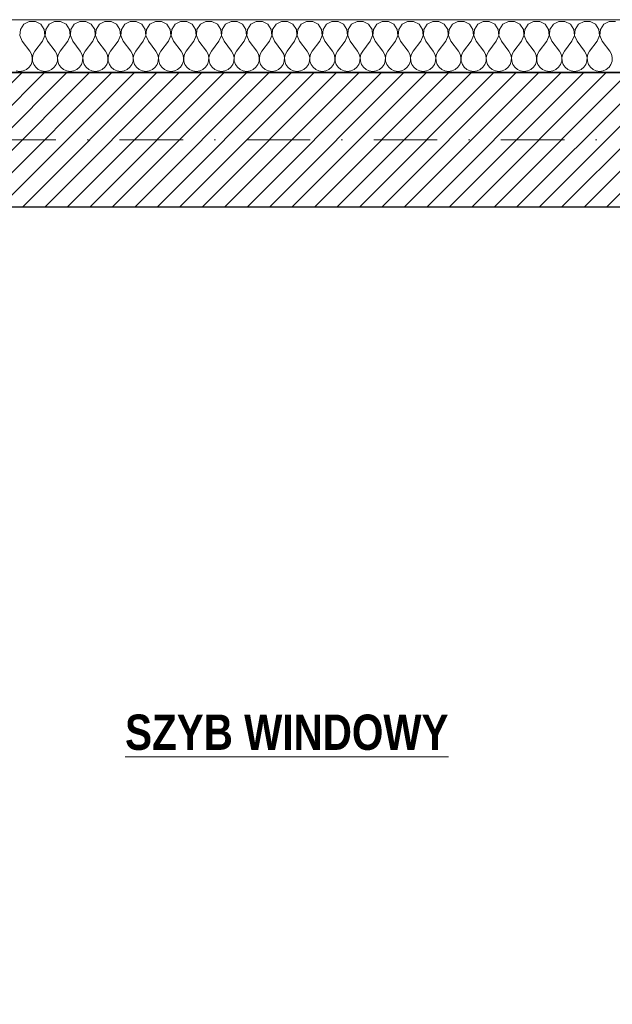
# Model space of a CAD drawing. Header units: millimetres. Extents: x 172139 to 266886, y 95607 to 138225.
# Tile 48 of 71: x 205714 to 207393, y 118887 to 121676. Entities that reach past the tile are written whole.
import ezdxf

# ---------------------------------------------------------------- set-up
doc = ezdxf.new("R2010")
doc.units = ezdxf.units.MM
doc.header["$MEASUREMENT"] = 0
doc.linetypes.add('Kropki i Kreski', pattern=[360, 180, -90, 0, -90])
doc.linetypes.add('Wipeout_Contour', pattern=[1000, 0, -1000])
for name, color, linetype, lineweight in [('Konstrukcja - Ogólne_Nr_pióra__1', 7, 'Continuous', 13), ('KR_INW_Nr_pióra__101', 252, 'Continuous', 5), ('KR_INW_Nr_pióra__27', 7, 'Continuous', 25), ('KR_INW_Nr_pióra__47', 7, 'Continuous', 15), ('NAPIS_SODON_Nr_pióra__1', 7, 'Continuous', 13), ('NAPIS_SODON_Nr_pióra__121', 255, 'Continuous', 0)]:
    doc.layers.add(name, color=color, linetype=linetype, lineweight=lineweight)
for name, color, linetype in [('Konstrukcja - Siatki mod', 7, 'Continuous'), ('KR_INW', 7, 'Continuous'), ('NAPIS_SODON', 7, 'Continuous'), ('PRZEBUDOWA_POSTAWIENIA_OPISY', 7, 'Continuous')]:
    doc.layers.add(name, color=color, linetype=linetype)
for name, color, linetype, lineweight, true_color in [('Konstrukcja - Siatki mod_Nr_pióra__48', 7, 'Continuous', 15, 0xa80f02), ('KR_INW_Nr_pióra__102', 7, 'Continuous', 5, 0xcccccc), ('PRZEBUDOWA_POSTAWIENIA_OPISY_Nr_pióra__4', 7, 'Continuous', 13, 0x029e21)]:
    doc.layers.add(name, color=color, linetype=linetype, lineweight=lineweight, true_color=true_color)
doc.styles.add('GENERATED_STYLE_1', font='ARIALN.TTF')
doc.styles.add('GENERATED_STYLE_2', font='ARIALN.TTF')
doc.dimstyles.new('GENERATED_STYLE__1', dxfattribs={"dimtxt": 100, "dimasz": 71.25, "dimexe": 0.18, "dimexo": 0, "dimgap": 0.09, "dimtad": 1, "dimdec": 0, "dimlfac": 0.1, "dimzin": 0, "dimdsep": 46, "dimtxsty": 'GENERATED_STYLE_1', "dimblk": 'ARROWHEAD_6', "dimblk1": 'ARROWHEAD_6', "dimblk2": 'ARROWHEAD_6', "dimcen": 0.09, "dimclrd": 256, "dimclre": 256, "dimclrt": 256, "dimadec": 1, "dimazin": 0, "dimtfac": 1, "dimtdec": 4, "dimtmove": 0, "dimatfit": 3, "dimfxl": 0, "dimtolj": 1, "dimtzin": 0, "dimarcsym": 0})

# ---------------------------------------------------------------- blocks, each defined once
blk = doc.blocks.new('Strop_1', base_point=(179225, 121523.3))
at = {"layer": 'NAPIS_SODON_Nr_pióra__1', "linetype": 'Continuous', "flags": 128}
blk.add_lwpolyline([(179225, 121523.3), (179225.9, 107003.8), (250898.3, 107008.3), (250897.4, 121527.8)], close=True, dxfattribs=at)
blk = doc.blocks.new('Strop_2', base_point=(188316, 115154.1))
at = {"layer": 'NAPIS_SODON_Nr_pióra__121', "linetype": 'Continuous', "flags": 128}
blk.add_lwpolyline([(188316, 115154.1), (204667.3, 115154.1), (205241.5, 115154.1), (205242.2, 115154.1), (205242.2, 115394.1), (205241.5, 115154.1), (205174.5, 117823.2), (205315.4, 117824.8), (205315.4, 121145.6), (224463.2, 121145.6)], dxfattribs=at)
blk = doc.blocks.new('*X105')
at = {"layer": 'KR_INW_Nr_pióra__102', "linetype": 'Continuous'}
for p, q in [((205726, 121662.7), (205716.3, 121648.2)), ((205741.3, 121670.9), (205726, 121662.7)), ((205758.7, 121670.9), (205741.3, 121670.9)), ((205774, 121662.7), (205758.7, 121670.9)), ((205783.7, 121648.2), (205774, 121662.7)), ((205797.4, 121662.7), (205787.8, 121648.2)), ((205812.7, 121670.9), (205797.4, 121662.7)), ((205830.1, 121670.9), (205812.7, 121670.9)), ((205845.5, 121662.7), (205830.1, 121670.9)), ((205855.1, 121648.2), (205845.5, 121662.7)), ((205868.8, 121662.7), (205859.2, 121648.2)), ((205884.2, 121670.9), (205868.8, 121662.7)), ((205901.6, 121670.9), (205884.2, 121670.9)), ((205916.9, 121662.7), (205901.6, 121670.9)), ((205926.5, 121648.2), (205916.9, 121662.7)), ((205940.3, 121662.7), (205930.6, 121648.2)), ((205955.6, 121670.9), (205940.3, 121662.7)), ((205973, 121670.9), (205955.6, 121670.9)), ((205988.3, 121662.7), (205973, 121670.9)), ((205997.9, 121648.2), (205988.3, 121662.7)), ((206011.7, 121662.7), (206002.1, 121648.2)), ((206027, 121670.9), (206011.7, 121662.7)), ((206044.4, 121670.9), (206027, 121670.9)), ((206059.7, 121662.7), (206044.4, 121670.9)), ((206069.4, 121648.2), (206059.7, 121662.7)), ((206083.1, 121662.7), (206073.5, 121648.2)), ((206098.4, 121670.9), (206083.1, 121662.7)), ((206115.8, 121670.9), (206098.4, 121670.9)), ((206131.2, 121662.7), (206115.8, 121670.9)), ((206140.8, 121648.2), (206131.2, 121662.7)), ((206154.5, 121662.7), (206144.9, 121648.2)), ((206169.9, 121670.9), (206154.5, 121662.7)), ((206187.3, 121670.9), (206169.9, 121670.9)), ((206202.6, 121662.7), (206187.3, 121670.9)), ((206212.2, 121648.2), (206202.6, 121662.7)), ((206226, 121662.7), (206216.3, 121648.2)), ((206241.3, 121670.9), (206226, 121662.7)), ((206258.7, 121670.9), (206241.3, 121670.9)), ((206274, 121662.7), (206258.7, 121670.9)), ((206283.7, 121648.2), (206274, 121662.7)), ((206297.4, 121662.7), (206287.8, 121648.2)), ((206312.7, 121670.9), (206297.4, 121662.7)), ((206330.1, 121670.9), (206312.7, 121670.9)), ((206345.5, 121662.7), (206330.1, 121670.9)), ((206355.1, 121648.2), (206345.5, 121662.7)), ((206368.8, 121662.7), (206359.2, 121648.2)), ((206384.2, 121670.9), (206368.8, 121662.7)), ((206401.6, 121670.9), (206384.2, 121670.9)), ((206416.9, 121662.7), (206401.6, 121670.9)), ((206426.5, 121648.2), (206416.9, 121662.7)), ((206440.3, 121662.7), (206430.6, 121648.2)), ((206455.6, 121670.9), (206440.3, 121662.7)), ((206473, 121670.9), (206455.6, 121670.9)), ((206488.3, 121662.7), (206473, 121670.9)), ((206497.9, 121648.2), (206488.3, 121662.7)), ((206511.7, 121662.7), (206502.1, 121648.2)), ((206527, 121670.9), (206511.7, 121662.7)), ((206544.4, 121670.9), (206527, 121670.9)), ((206559.7, 121662.7), (206544.4, 121670.9)), ((206569.4, 121648.2), (206559.7, 121662.7)), ((206583.1, 121662.7), (206573.5, 121648.2)), ((206598.4, 121670.9), (206583.1, 121662.7)), ((206615.8, 121670.9), (206598.4, 121670.9)), ((206631.2, 121662.7), (206615.8, 121670.9)), ((206640.8, 121648.2), (206631.2, 121662.7)), ((206654.5, 121662.7), (206644.9, 121648.2)), ((206669.9, 121670.9), (206654.5, 121662.7)), ((206687.3, 121670.9), (206669.9, 121670.9)), ((206702.6, 121662.7), (206687.3, 121670.9)), ((206712.2, 121648.2), (206702.6, 121662.7)), ((206726, 121662.7), (206716.3, 121648.2)), ((206741.3, 121670.9), (206726, 121662.7)), ((206758.7, 121670.9), (206741.3, 121670.9)), ((206774, 121662.7), (206758.7, 121670.9)), ((206783.7, 121648.2), (206774, 121662.7)), ((206797.4, 121662.7), (206787.8, 121648.2)), ((206812.7, 121670.9), (206797.4, 121662.7)), ((206830.1, 121670.9), (206812.7, 121670.9)), ((206845.5, 121662.7), (206830.1, 121670.9)), ((206855.1, 121648.2), (206845.5, 121662.7)), ((206868.8, 121662.7), (206859.2, 121648.2)), ((206884.2, 121670.9), (206868.8, 121662.7)), ((206901.6, 121670.9), (206884.2, 121670.9)), ((206916.9, 121662.7), (206901.6, 121670.9)), ((206926.5, 121648.2), (206916.9, 121662.7)), ((206940.3, 121662.7), (206930.6, 121648.2)), ((206955.6, 121670.9), (206940.3, 121662.7)), ((206973, 121670.9), (206955.6, 121670.9)), ((206988.3, 121662.7), (206973, 121670.9)), ((206997.9, 121648.2), (206988.3, 121662.7)), ((207011.7, 121662.7), (207002.1, 121648.2)), ((207027, 121670.9), (207011.7, 121662.7)), ((207044.4, 121670.9), (207027, 121670.9)), ((207059.7, 121662.7), (207044.4, 121670.9)), ((207069.4, 121648.2), (207059.7, 121662.7)), ((207083.1, 121662.7), (207073.5, 121648.2)), ((207098.4, 121670.9), (207083.1, 121662.7)), ((207115.8, 121670.9), (207098.4, 121670.9)), ((207131.2, 121662.7), (207115.8, 121670.9)), ((207140.8, 121648.2), (207131.2, 121662.7)), ((207154.5, 121662.7), (207144.9, 121648.2)), ((207169.9, 121670.9), (207154.5, 121662.7)), ((207187.3, 121670.9), (207169.9, 121670.9)), ((207202.6, 121662.7), (207187.3, 121670.9)), ((207212.2, 121648.2), (207202.6, 121662.7)), ((207226, 121662.7), (207216.3, 121648.2)), ((207241.3, 121670.9), (207226, 121662.7)), ((207258.7, 121670.9), (207241.3, 121670.9)), ((207274, 121662.7), (207258.7, 121670.9)), ((207283.7, 121648.2), (207274, 121662.7)), ((207297.4, 121662.7), (207287.8, 121648.2)), ((207312.7, 121670.9), (207297.4, 121662.7)), ((207330.1, 121670.9), (207312.7, 121670.9)), ((207345.5, 121662.7), (207330.1, 121670.9)), ((207355.1, 121648.2), (207345.5, 121662.7)), ((207368.8, 121662.7), (207359.2, 121648.2)), ((207384.2, 121670.9), (207368.8, 121662.7)), ((207401.6, 121670.9), (207384.2, 121670.9)), ((205716.3, 121648.2), (205714.7, 121630.9)), ((205785.3, 121630.9), (205783.7, 121648.2)), ((205787.8, 121648.2), (205786.1, 121630.9)), ((205856.7, 121630.9), (205855.1, 121648.2)), ((205859.2, 121648.2), (205857.6, 121630.9)), ((205928.2, 121630.9), (205926.5, 121648.2)), ((205930.6, 121648.2), (205929, 121630.9)), ((205999.6, 121630.9), (205997.9, 121648.2)), ((206002.1, 121648.2), (206000.4, 121630.9)), ((206071, 121630.9), (206069.4, 121648.2)), ((206073.5, 121648.2), (206071.8, 121630.9)), ((206142.4, 121630.9), (206140.8, 121648.2)), ((206144.9, 121648.2), (206143.3, 121630.9)), ((206213.9, 121630.9), (206212.2, 121648.2)), ((206216.3, 121648.2), (206214.7, 121630.9)), ((206285.3, 121630.9), (206283.7, 121648.2)), ((206287.8, 121648.2), (206286.1, 121630.9)), ((206356.7, 121630.9), (206355.1, 121648.2)), ((206359.2, 121648.2), (206357.6, 121630.9)), ((206428.2, 121630.9), (206426.5, 121648.2)), ((206430.6, 121648.2), (206429, 121630.9)), ((206499.6, 121630.9), (206497.9, 121648.2)), ((206502.1, 121648.2), (206500.4, 121630.9)), ((206571, 121630.9), (206569.4, 121648.2)), ((206573.5, 121648.2), (206571.8, 121630.9)), ((206642.4, 121630.9), (206640.8, 121648.2)), ((206644.9, 121648.2), (206643.3, 121630.9)), ((206713.9, 121630.9), (206712.2, 121648.2)), ((206716.3, 121648.2), (206714.7, 121630.9)), ((206785.3, 121630.9), (206783.7, 121648.2)), ((206787.8, 121648.2), (206786.1, 121630.9)), ((206856.7, 121630.9), (206855.1, 121648.2)), ((206859.2, 121648.2), (206857.6, 121630.9)), ((206928.2, 121630.9), (206926.5, 121648.2)), ((206930.6, 121648.2), (206929, 121630.9)), ((206999.6, 121630.9), (206997.9, 121648.2)), ((207002.1, 121648.2), (207000.4, 121630.9)), ((207071, 121630.9), (207069.4, 121648.2)), ((207073.5, 121648.2), (207071.8, 121630.9)), ((207142.4, 121630.9), (207140.8, 121648.2)), ((207144.9, 121648.2), (207143.3, 121630.9)), ((207213.9, 121630.9), (207212.2, 121648.2)), ((207216.3, 121648.2), (207214.7, 121630.9)), ((207285.3, 121630.9), (207283.7, 121648.2)), ((207287.8, 121648.2), (207286.1, 121630.9)), ((207356.7, 121630.9), (207355.1, 121648.2)), ((207359.2, 121648.2), (207357.6, 121630.9)), ((205714.7, 121630.9), (205721.4, 121614.9)), ((205721.4, 121614.9), (205742.9, 121586.3)), ((205778.6, 121614.9), (205757.1, 121586.3)), ((205778.6, 121614.9), (205785.3, 121630.9)), ((205786.1, 121630.9), (205792.9, 121614.9)), ((205792.9, 121614.9), (205814.3, 121586.3)), ((205850, 121614.9), (205828.6, 121586.3)), ((205850, 121614.9), (205856.7, 121630.9)), ((205857.6, 121630.9), (205864.3, 121614.9)), ((205864.3, 121614.9), (205885.7, 121586.3)), ((205921.4, 121614.9), (205900, 121586.3)), ((205921.4, 121614.9), (205928.2, 121630.9)), ((205929, 121630.9), (205935.7, 121614.9)), ((205935.7, 121614.9), (205957.1, 121586.3)), ((205992.9, 121614.9), (205971.4, 121586.3)), ((205992.9, 121614.9), (205999.6, 121630.9)), ((206000.4, 121630.9), (206007.1, 121614.9)), ((206007.1, 121614.9), (206028.6, 121586.3)), ((206064.3, 121614.9), (206042.9, 121586.3)), ((206064.3, 121614.9), (206071, 121630.9)), ((206071.8, 121630.9), (206078.6, 121614.9)), ((206078.6, 121614.9), (206100, 121586.3)), ((206135.7, 121614.9), (206114.3, 121586.3)), ((206135.7, 121614.9), (206142.4, 121630.9)), ((206143.3, 121630.9), (206150, 121614.9)), ((206150, 121614.9), (206171.4, 121586.3)), ((206207.1, 121614.9), (206185.7, 121586.3)), ((206207.1, 121614.9), (206213.9, 121630.9)), ((206214.7, 121630.9), (206221.4, 121614.9)), ((206221.4, 121614.9), (206242.9, 121586.3)), ((206278.6, 121614.9), (206257.1, 121586.3)), ((206278.6, 121614.9), (206285.3, 121630.9)), ((206286.1, 121630.9), (206292.9, 121614.9)), ((206292.9, 121614.9), (206314.3, 121586.3)), ((206350, 121614.9), (206328.6, 121586.3)), ((206350, 121614.9), (206356.7, 121630.9)), ((206357.6, 121630.9), (206364.3, 121614.9)), ((206364.3, 121614.9), (206385.7, 121586.3)), ((206421.4, 121614.9), (206400, 121586.3)), ((206421.4, 121614.9), (206428.2, 121630.9)), ((206429, 121630.9), (206435.7, 121614.9)), ((206435.7, 121614.9), (206457.1, 121586.3)), ((206492.9, 121614.9), (206471.4, 121586.3)), ((206492.9, 121614.9), (206499.6, 121630.9)), ((206500.4, 121630.9), (206507.1, 121614.9)), ((206507.1, 121614.9), (206528.6, 121586.3)), ((206564.3, 121614.9), (206542.9, 121586.3)), ((206564.3, 121614.9), (206571, 121630.9)), ((206571.8, 121630.9), (206578.6, 121614.9)), ((206578.6, 121614.9), (206600, 121586.3)), ((206635.7, 121614.9), (206614.3, 121586.3)), ((206635.7, 121614.9), (206642.4, 121630.9)), ((206643.3, 121630.9), (206650, 121614.9)), ((206650, 121614.9), (206671.4, 121586.3)), ((206707.1, 121614.9), (206685.7, 121586.3)), ((206707.1, 121614.9), (206713.9, 121630.9)), ((206714.7, 121630.9), (206721.4, 121614.9)), ((206721.4, 121614.9), (206742.9, 121586.3)), ((206778.6, 121614.9), (206757.1, 121586.3)), ((206778.6, 121614.9), (206785.3, 121630.9)), ((206786.1, 121630.9), (206792.9, 121614.9)), ((206792.9, 121614.9), (206814.3, 121586.3)), ((206850, 121614.9), (206828.6, 121586.3)), ((206850, 121614.9), (206856.7, 121630.9)), ((206857.6, 121630.9), (206864.3, 121614.9)), ((206864.3, 121614.9), (206885.7, 121586.3)), ((206921.4, 121614.9), (206900, 121586.3)), ((206921.4, 121614.9), (206928.2, 121630.9)), ((206929, 121630.9), (206935.7, 121614.9)), ((206935.7, 121614.9), (206957.1, 121586.3)), ((206992.9, 121614.9), (206971.4, 121586.3)), ((206992.9, 121614.9), (206999.6, 121630.9)), ((207000.4, 121630.9), (207007.1, 121614.9)), ((207007.1, 121614.9), (207028.6, 121586.3)), ((207064.3, 121614.9), (207042.9, 121586.3)), ((207064.3, 121614.9), (207071, 121630.9)), ((207071.8, 121630.9), (207078.6, 121614.9)), ((207078.6, 121614.9), (207100, 121586.3)), ((207135.7, 121614.9), (207114.3, 121586.3)), ((207135.7, 121614.9), (207142.4, 121630.9)), ((207143.3, 121630.9), (207150, 121614.9)), ((207150, 121614.9), (207171.4, 121586.3)), ((207207.1, 121614.9), (207185.7, 121586.3)), ((207207.1, 121614.9), (207213.9, 121630.9)), ((207214.7, 121630.9), (207221.4, 121614.9)), ((207221.4, 121614.9), (207242.9, 121586.3)), ((207278.6, 121614.9), (207257.1, 121586.3)), ((207278.6, 121614.9), (207285.3, 121630.9)), ((207286.1, 121630.9), (207292.9, 121614.9)), ((207292.9, 121614.9), (207314.3, 121586.3)), ((207350, 121614.9), (207328.6, 121586.3)), ((207350, 121614.9), (207356.7, 121630.9)), ((207357.6, 121630.9), (207364.3, 121614.9)), ((207364.3, 121614.9), (207385.7, 121586.3)), ((205747.6, 121577.7), (205742.9, 121586.3)), ((205749.9, 121568.1), (205747.6, 121577.7)), ((205752.4, 121577.7), (205750.1, 121568.1)), ((205757.1, 121586.3), (205752.4, 121577.7)), ((205819.1, 121577.7), (205814.3, 121586.3)), ((205821.3, 121568.1), (205819.1, 121577.7)), ((205823.8, 121577.7), (205821.6, 121568.1)), ((205828.6, 121586.3), (205823.8, 121577.7)), ((205890.5, 121577.7), (205885.7, 121586.3)), ((205892.7, 121568.1), (205890.5, 121577.7)), ((205895.2, 121577.7), (205893, 121568.1)), ((205900, 121586.3), (205895.2, 121577.7)), ((205961.9, 121577.7), (205957.1, 121586.3)), ((205964.1, 121568.1), (205961.9, 121577.7)), ((205966.7, 121577.7), (205964.4, 121568.1)), ((205971.4, 121586.3), (205966.7, 121577.7)), ((206033.3, 121577.7), (206028.6, 121586.3)), ((206035.6, 121568.1), (206033.3, 121577.7)), ((206038.1, 121577.7), (206035.9, 121568.1)), ((206042.9, 121586.3), (206038.1, 121577.7)), ((206104.8, 121577.7), (206100, 121586.3)), ((206107, 121568.1), (206104.8, 121577.7)), ((206109.5, 121577.7), (206107.3, 121568.1)), ((206114.3, 121586.3), (206109.5, 121577.7)), ((206176.2, 121577.7), (206171.4, 121586.3)), ((206178.4, 121568.1), (206176.2, 121577.7)), ((206180.9, 121577.7), (206178.7, 121568.1)), ((206185.7, 121586.3), (206180.9, 121577.7)), ((206247.6, 121577.7), (206242.9, 121586.3)), ((206249.9, 121568.1), (206247.6, 121577.7)), ((206252.4, 121577.7), (206250.1, 121568.1)), ((206257.1, 121586.3), (206252.4, 121577.7)), ((206319.1, 121577.7), (206314.3, 121586.3)), ((206321.3, 121568.1), (206319.1, 121577.7)), ((206323.8, 121577.7), (206321.6, 121568.1)), ((206328.6, 121586.3), (206323.8, 121577.7)), ((206390.5, 121577.7), (206385.7, 121586.3)), ((206392.7, 121568.1), (206390.5, 121577.7)), ((206395.2, 121577.7), (206393, 121568.1)), ((206400, 121586.3), (206395.2, 121577.7)), ((206461.9, 121577.7), (206457.1, 121586.3)), ((206464.1, 121568.1), (206461.9, 121577.7)), ((206466.7, 121577.7), (206464.4, 121568.1)), ((206471.4, 121586.3), (206466.7, 121577.7)), ((206533.3, 121577.7), (206528.6, 121586.3)), ((206535.6, 121568.1), (206533.3, 121577.7)), ((206538.1, 121577.7), (206535.9, 121568.1)), ((206542.9, 121586.3), (206538.1, 121577.7)), ((206604.8, 121577.7), (206600, 121586.3)), ((206607, 121568.1), (206604.8, 121577.7)), ((206609.5, 121577.7), (206607.3, 121568.1)), ((206614.3, 121586.3), (206609.5, 121577.7)), ((206676.2, 121577.7), (206671.4, 121586.3)), ((206678.4, 121568.1), (206676.2, 121577.7)), ((206680.9, 121577.7), (206678.7, 121568.1)), ((206685.7, 121586.3), (206680.9, 121577.7)), ((206747.6, 121577.7), (206742.9, 121586.3)), ((206749.9, 121568.1), (206747.6, 121577.7)), ((206752.4, 121577.7), (206750.1, 121568.1)), ((206757.1, 121586.3), (206752.4, 121577.7)), ((206819.1, 121577.7), (206814.3, 121586.3)), ((206821.3, 121568.1), (206819.1, 121577.7)), ((206823.8, 121577.7), (206821.6, 121568.1)), ((206828.6, 121586.3), (206823.8, 121577.7)), ((206890.5, 121577.7), (206885.7, 121586.3)), ((206892.7, 121568.1), (206890.5, 121577.7)), ((206895.2, 121577.7), (206893, 121568.1)), ((206900, 121586.3), (206895.2, 121577.7)), ((206961.9, 121577.7), (206957.1, 121586.3)), ((206964.1, 121568.1), (206961.9, 121577.7)), ((206966.7, 121577.7), (206964.4, 121568.1)), ((206971.4, 121586.3), (206966.7, 121577.7)), ((207033.3, 121577.7), (207028.6, 121586.3)), ((207035.6, 121568.1), (207033.3, 121577.7)), ((207038.1, 121577.7), (207035.9, 121568.1)), ((207042.9, 121586.3), (207038.1, 121577.7)), ((207104.8, 121577.7), (207100, 121586.3)), ((207107, 121568.1), (207104.8, 121577.7)), ((207109.5, 121577.7), (207107.3, 121568.1)), ((207114.3, 121586.3), (207109.5, 121577.7)), ((207176.2, 121577.7), (207171.4, 121586.3)), ((207178.4, 121568.1), (207176.2, 121577.7)), ((207180.9, 121577.7), (207178.7, 121568.1)), ((207185.7, 121586.3), (207180.9, 121577.7)), ((207247.6, 121577.7), (207242.9, 121586.3)), ((207249.9, 121568.1), (207247.6, 121577.7)), ((207252.4, 121577.7), (207250.1, 121568.1)), ((207257.1, 121586.3), (207252.4, 121577.7)), ((207319.1, 121577.7), (207314.3, 121586.3)), ((207321.3, 121568.1), (207319.1, 121577.7)), ((207323.8, 121577.7), (207321.6, 121568.1)), ((207328.6, 121586.3), (207323.8, 121577.7)), ((207390.5, 121577.7), (207385.7, 121586.3)), ((207392.7, 121568.1), (207390.5, 121577.7)), ((205740.6, 121540.8), (205746.2, 121548.9)), ((205746.2, 121548.9), (205749.4, 121558.2)), ((205749.4, 121558.2), (205749.9, 121568.1)), ((205750.1, 121568.1), (205750.6, 121558.2)), ((205750.6, 121558.2), (205753.8, 121548.9)), ((205753.8, 121548.9), (205759.4, 121540.8)), ((205812.1, 121540.8), (205817.7, 121548.9)), ((205817.7, 121548.9), (205820.8, 121558.2)), ((205820.8, 121558.2), (205821.3, 121568.1)), ((205821.6, 121568.1), (205822.1, 121558.2)), ((205822.1, 121558.2), (205825.2, 121548.9)), ((205825.2, 121548.9), (205830.8, 121540.8)), ((205883.5, 121540.8), (205889.1, 121548.9)), ((205889.1, 121548.9), (205892.2, 121558.2)), ((205892.2, 121558.2), (205892.7, 121568.1)), ((205893, 121568.1), (205893.5, 121558.2)), ((205893.5, 121558.2), (205896.6, 121548.9)), ((205896.6, 121548.9), (205902.2, 121540.8)), ((205954.9, 121540.8), (205960.5, 121548.9)), ((205960.5, 121548.9), (205963.7, 121558.2)), ((205963.7, 121558.2), (205964.1, 121568.1)), ((205964.4, 121568.1), (205964.9, 121558.2)), ((205964.9, 121558.2), (205968.1, 121548.9)), ((205968.1, 121548.9), (205973.6, 121540.8)), ((206026.4, 121540.8), (206031.9, 121548.9)), ((206031.9, 121548.9), (206035.1, 121558.2)), ((206035.1, 121558.2), (206035.6, 121568.1)), ((206035.9, 121568.1), (206036.3, 121558.2)), ((206036.3, 121558.2), (206039.5, 121548.9)), ((206039.5, 121548.9), (206045.1, 121540.8)), ((206097.8, 121540.8), (206103.4, 121548.9)), ((206103.4, 121548.9), (206106.5, 121558.2)), ((206106.5, 121558.2), (206107, 121568.1)), ((206107.3, 121568.1), (206107.8, 121558.2)), ((206107.8, 121558.2), (206110.9, 121548.9)), ((206110.9, 121548.9), (206116.5, 121540.8)), ((206169.2, 121540.8), (206174.8, 121548.9)), ((206174.8, 121548.9), (206177.9, 121558.2)), ((206177.9, 121558.2), (206178.4, 121568.1)), ((206178.7, 121568.1), (206179.2, 121558.2)), ((206179.2, 121558.2), (206182.3, 121548.9)), ((206182.3, 121548.9), (206187.9, 121540.8)), ((206240.6, 121540.8), (206246.2, 121548.9)), ((206246.2, 121548.9), (206249.4, 121558.2)), ((206249.4, 121558.2), (206249.9, 121568.1)), ((206250.1, 121568.1), (206250.6, 121558.2)), ((206250.6, 121558.2), (206253.8, 121548.9)), ((206253.8, 121548.9), (206259.4, 121540.8)), ((206312.1, 121540.8), (206317.7, 121548.9)), ((206317.7, 121548.9), (206320.8, 121558.2)), ((206320.8, 121558.2), (206321.3, 121568.1)), ((206321.6, 121568.1), (206322.1, 121558.2)), ((206322.1, 121558.2), (206325.2, 121548.9)), ((206325.2, 121548.9), (206330.8, 121540.8)), ((206383.5, 121540.8), (206389.1, 121548.9)), ((206389.1, 121548.9), (206392.2, 121558.2)), ((206392.2, 121558.2), (206392.7, 121568.1)), ((206393, 121568.1), (206393.5, 121558.2)), ((206393.5, 121558.2), (206396.6, 121548.9)), ((206396.6, 121548.9), (206402.2, 121540.8)), ((206454.9, 121540.8), (206460.5, 121548.9)), ((206460.5, 121548.9), (206463.7, 121558.2)), ((206463.7, 121558.2), (206464.1, 121568.1)), ((206464.4, 121568.1), (206464.9, 121558.2)), ((206464.9, 121558.2), (206468.1, 121548.9)), ((206468.1, 121548.9), (206473.6, 121540.8)), ((206526.4, 121540.8), (206531.9, 121548.9)), ((206531.9, 121548.9), (206535.1, 121558.2)), ((206535.1, 121558.2), (206535.6, 121568.1)), ((206535.9, 121568.1), (206536.3, 121558.2)), ((206536.3, 121558.2), (206539.5, 121548.9)), ((206539.5, 121548.9), (206545.1, 121540.8)), ((206597.8, 121540.8), (206603.4, 121548.9)), ((206603.4, 121548.9), (206606.5, 121558.2)), ((206606.5, 121558.2), (206607, 121568.1)), ((206607.3, 121568.1), (206607.8, 121558.2)), ((206607.8, 121558.2), (206610.9, 121548.9)), ((206610.9, 121548.9), (206616.5, 121540.8)), ((206669.2, 121540.8), (206674.8, 121548.9)), ((206674.8, 121548.9), (206677.9, 121558.2)), ((206677.9, 121558.2), (206678.4, 121568.1)), ((206678.7, 121568.1), (206679.2, 121558.2)), ((206679.2, 121558.2), (206682.3, 121548.9)), ((206682.3, 121548.9), (206687.9, 121540.8)), ((206740.6, 121540.8), (206746.2, 121548.9)), ((206746.2, 121548.9), (206749.4, 121558.2)), ((206749.4, 121558.2), (206749.9, 121568.1)), ((206750.1, 121568.1), (206750.6, 121558.2)), ((206750.6, 121558.2), (206753.8, 121548.9)), ((206753.8, 121548.9), (206759.4, 121540.8)), ((206812.1, 121540.8), (206817.7, 121548.9)), ((206817.7, 121548.9), (206820.8, 121558.2)), ((206820.8, 121558.2), (206821.3, 121568.1)), ((206821.6, 121568.1), (206822.1, 121558.2)), ((206822.1, 121558.2), (206825.2, 121548.9)), ((206825.2, 121548.9), (206830.8, 121540.8)), ((206883.5, 121540.8), (206889.1, 121548.9)), ((206889.1, 121548.9), (206892.2, 121558.2)), ((206892.2, 121558.2), (206892.7, 121568.1)), ((206893, 121568.1), (206893.5, 121558.2)), ((206893.5, 121558.2), (206896.6, 121548.9)), ((206896.6, 121548.9), (206902.2, 121540.8)), ((206954.9, 121540.8), (206960.5, 121548.9)), ((206960.5, 121548.9), (206963.7, 121558.2)), ((206963.7, 121558.2), (206964.1, 121568.1)), ((206964.4, 121568.1), (206964.9, 121558.2)), ((206964.9, 121558.2), (206968.1, 121548.9)), ((206968.1, 121548.9), (206973.6, 121540.8)), ((207026.4, 121540.8), (207031.9, 121548.9)), ((207031.9, 121548.9), (207035.1, 121558.2)), ((207035.1, 121558.2), (207035.6, 121568.1)), ((207035.9, 121568.1), (207036.3, 121558.2)), ((207036.3, 121558.2), (207039.5, 121548.9)), ((207039.5, 121548.9), (207045.1, 121540.8)), ((207097.8, 121540.8), (207103.4, 121548.9)), ((207103.4, 121548.9), (207106.5, 121558.2)), ((207106.5, 121558.2), (207107, 121568.1)), ((207107.3, 121568.1), (207107.8, 121558.2)), ((207107.8, 121558.2), (207110.9, 121548.9)), ((207110.9, 121548.9), (207116.5, 121540.8)), ((207169.2, 121540.8), (207174.8, 121548.9)), ((207174.8, 121548.9), (207177.9, 121558.2)), ((207177.9, 121558.2), (207178.4, 121568.1)), ((207178.7, 121568.1), (207179.2, 121558.2)), ((207179.2, 121558.2), (207182.3, 121548.9)), ((207182.3, 121548.9), (207187.9, 121540.8)), ((207240.6, 121540.8), (207246.2, 121548.9)), ((207246.2, 121548.9), (207249.4, 121558.2)), ((207249.4, 121558.2), (207249.9, 121568.1)), ((207250.1, 121568.1), (207250.6, 121558.2)), ((207250.6, 121558.2), (207253.8, 121548.9)), ((207253.8, 121548.9), (207259.4, 121540.8)), ((207312.1, 121540.8), (207317.7, 121548.9)), ((207317.7, 121548.9), (207320.8, 121558.2)), ((207320.8, 121558.2), (207321.3, 121568.1)), ((207321.6, 121568.1), (207322.1, 121558.2)), ((207322.1, 121558.2), (207325.2, 121548.9)), ((207325.2, 121548.9), (207330.8, 121540.8)), ((207383.5, 121540.8), (207389.1, 121548.9)), ((207389.1, 121548.9), (207392.2, 121558.2)), ((207392.2, 121558.2), (207392.7, 121568.1)), ((205704.5, 121530.5), (205714.3, 121529.2)), ((205714.3, 121529.2), (205724, 121530.5)), ((205724, 121530.5), (205733.1, 121534.5)), ((205733.1, 121534.5), (205740.6, 121540.8)), ((205759.4, 121540.8), (205766.9, 121534.5)), ((205766.9, 121534.5), (205776, 121530.5)), ((205776, 121530.5), (205785.7, 121529.2)), ((205785.7, 121529.2), (205795.5, 121530.5)), ((205795.5, 121530.5), (205804.5, 121534.5)), ((205804.5, 121534.5), (205812.1, 121540.8)), ((205830.8, 121540.8), (205838.4, 121534.5)), ((205838.4, 121534.5), (205847.4, 121530.5)), ((205847.4, 121530.5), (205857.1, 121529.2)), ((205857.1, 121529.2), (205866.9, 121530.5)), ((205866.9, 121530.5), (205875.9, 121534.5)), ((205875.9, 121534.5), (205883.5, 121540.8)), ((205902.2, 121540.8), (205909.8, 121534.5)), ((205909.8, 121534.5), (205918.8, 121530.5)), ((205918.8, 121530.5), (205928.6, 121529.2)), ((205928.6, 121529.2), (205938.3, 121530.5)), ((205938.3, 121530.5), (205947.3, 121534.5)), ((205947.3, 121534.5), (205954.9, 121540.8)), ((205973.6, 121540.8), (205981.2, 121534.5)), ((205981.2, 121534.5), (205990.2, 121530.5)), ((205990.2, 121530.5), (206000, 121529.2)), ((206000, 121529.2), (206009.8, 121530.5)), ((206009.8, 121530.5), (206018.8, 121534.5)), ((206018.8, 121534.5), (206026.4, 121540.8)), ((206045.1, 121540.8), (206052.7, 121534.5)), ((206052.7, 121534.5), (206061.7, 121530.5)), ((206061.7, 121530.5), (206071.4, 121529.2)), ((206071.4, 121529.2), (206081.2, 121530.5)), ((206081.2, 121530.5), (206090.2, 121534.5)), ((206090.2, 121534.5), (206097.8, 121540.8)), ((206116.5, 121540.8), (206124.1, 121534.5)), ((206124.1, 121534.5), (206133.1, 121530.5)), ((206133.1, 121530.5), (206142.9, 121529.2)), ((206142.9, 121529.2), (206152.6, 121530.5)), ((206152.6, 121530.5), (206161.6, 121534.5)), ((206161.6, 121534.5), (206169.2, 121540.8)), ((206187.9, 121540.8), (206195.5, 121534.5)), ((206195.5, 121534.5), (206204.5, 121530.5)), ((206204.5, 121530.5), (206214.3, 121529.2)), ((206214.3, 121529.2), (206224, 121530.5)), ((206224, 121530.5), (206233.1, 121534.5)), ((206233.1, 121534.5), (206240.6, 121540.8)), ((206259.4, 121540.8), (206266.9, 121534.5)), ((206266.9, 121534.5), (206276, 121530.5)), ((206276, 121530.5), (206285.7, 121529.2)), ((206285.7, 121529.2), (206295.5, 121530.5)), ((206295.5, 121530.5), (206304.5, 121534.5)), ((206304.5, 121534.5), (206312.1, 121540.8)), ((206330.8, 121540.8), (206338.4, 121534.5)), ((206338.4, 121534.5), (206347.4, 121530.5)), ((206347.4, 121530.5), (206357.1, 121529.2)), ((206357.1, 121529.2), (206366.9, 121530.5)), ((206366.9, 121530.5), (206375.9, 121534.5)), ((206375.9, 121534.5), (206383.5, 121540.8)), ((206402.2, 121540.8), (206409.8, 121534.5)), ((206409.8, 121534.5), (206418.8, 121530.5)), ((206418.8, 121530.5), (206428.6, 121529.2)), ((206428.6, 121529.2), (206438.3, 121530.5)), ((206438.3, 121530.5), (206447.3, 121534.5)), ((206447.3, 121534.5), (206454.9, 121540.8)), ((206473.6, 121540.8), (206481.2, 121534.5)), ((206481.2, 121534.5), (206490.2, 121530.5)), ((206490.2, 121530.5), (206500, 121529.2)), ((206500, 121529.2), (206509.8, 121530.5)), ((206509.8, 121530.5), (206518.8, 121534.5)), ((206518.8, 121534.5), (206526.4, 121540.8)), ((206545.1, 121540.8), (206552.7, 121534.5)), ((206552.7, 121534.5), (206561.7, 121530.5)), ((206561.7, 121530.5), (206571.4, 121529.2)), ((206571.4, 121529.2), (206581.2, 121530.5)), ((206581.2, 121530.5), (206590.2, 121534.5)), ((206590.2, 121534.5), (206597.8, 121540.8)), ((206616.5, 121540.8), (206624.1, 121534.5)), ((206624.1, 121534.5), (206633.1, 121530.5)), ((206633.1, 121530.5), (206642.9, 121529.2)), ((206642.9, 121529.2), (206652.6, 121530.5)), ((206652.6, 121530.5), (206661.6, 121534.5)), ((206661.6, 121534.5), (206669.2, 121540.8)), ((206687.9, 121540.8), (206695.5, 121534.5)), ((206695.5, 121534.5), (206704.5, 121530.5)), ((206704.5, 121530.5), (206714.3, 121529.2)), ((206714.3, 121529.2), (206724, 121530.5)), ((206724, 121530.5), (206733.1, 121534.5)), ((206733.1, 121534.5), (206740.6, 121540.8)), ((206759.4, 121540.8), (206766.9, 121534.5)), ((206766.9, 121534.5), (206776, 121530.5)), ((206776, 121530.5), (206785.7, 121529.2)), ((206785.7, 121529.2), (206795.5, 121530.5)), ((206795.5, 121530.5), (206804.5, 121534.5)), ((206804.5, 121534.5), (206812.1, 121540.8)), ((206830.8, 121540.8), (206838.4, 121534.5)), ((206838.4, 121534.5), (206847.4, 121530.5)), ((206847.4, 121530.5), (206857.1, 121529.2)), ((206857.1, 121529.2), (206866.9, 121530.5)), ((206866.9, 121530.5), (206875.9, 121534.5)), ((206875.9, 121534.5), (206883.5, 121540.8)), ((206902.2, 121540.8), (206909.8, 121534.5)), ((206909.8, 121534.5), (206918.8, 121530.5)), ((206918.8, 121530.5), (206928.6, 121529.2)), ((206928.6, 121529.2), (206938.3, 121530.5)), ((206938.3, 121530.5), (206947.3, 121534.5)), ((206947.3, 121534.5), (206954.9, 121540.8)), ((206973.6, 121540.8), (206981.2, 121534.5)), ((206981.2, 121534.5), (206990.2, 121530.5)), ((206990.2, 121530.5), (207000, 121529.2)), ((207000, 121529.2), (207009.8, 121530.5)), ((207009.8, 121530.5), (207018.8, 121534.5)), ((207018.8, 121534.5), (207026.4, 121540.8)), ((207045.1, 121540.8), (207052.7, 121534.5)), ((207052.7, 121534.5), (207061.7, 121530.5)), ((207061.7, 121530.5), (207071.4, 121529.2)), ((207071.4, 121529.2), (207081.2, 121530.5)), ((207081.2, 121530.5), (207090.2, 121534.5)), ((207090.2, 121534.5), (207097.8, 121540.8)), ((207116.5, 121540.8), (207124.1, 121534.5)), ((207124.1, 121534.5), (207133.1, 121530.5)), ((207133.1, 121530.5), (207142.9, 121529.2)), ((207142.9, 121529.2), (207152.6, 121530.5)), ((207152.6, 121530.5), (207161.6, 121534.5)), ((207161.6, 121534.5), (207169.2, 121540.8)), ((207187.9, 121540.8), (207195.5, 121534.5)), ((207195.5, 121534.5), (207204.5, 121530.5)), ((207204.5, 121530.5), (207214.3, 121529.2)), ((207214.3, 121529.2), (207224, 121530.5)), ((207224, 121530.5), (207233.1, 121534.5)), ((207233.1, 121534.5), (207240.6, 121540.8)), ((207259.4, 121540.8), (207266.9, 121534.5)), ((207266.9, 121534.5), (207276, 121530.5)), ((207276, 121530.5), (207285.7, 121529.2)), ((207285.7, 121529.2), (207295.5, 121530.5)), ((207295.5, 121530.5), (207304.5, 121534.5)), ((207304.5, 121534.5), (207312.1, 121540.8)), ((207330.8, 121540.8), (207338.4, 121534.5)), ((207338.4, 121534.5), (207347.4, 121530.5)), ((207347.4, 121530.5), (207357.1, 121529.2)), ((207357.1, 121529.2), (207366.9, 121530.5)), ((207366.9, 121530.5), (207375.9, 121534.5)), ((207375.9, 121534.5), (207383.5, 121540.8))]:
    blk.add_line(p, q, dxfattribs=at)
blk = doc.blocks.new('Ściana_1', base_point=(179075.1, 121675.6))
at = {"layer": 'KR_INW_Nr_pióra__101', "linetype": 'Continuous'}
h = blk.add_hatch(dxfattribs=at)
h.set_pattern_fill('Cegła_licówka', color=256, style=0, pattern_type=2)
h.set_pattern_definition([(45, (0, 0), (-31.819804, 31.819804), [])])
h.paths.add_polyline_path([(209269.6, 121525.6), (204126.9, 121525.6), (204126.9, 121475.6), (204126.9, 121145.6), (209269.6, 121145.6), (209269.6, 121375.6), (209269.6, 121425.6)])
at = {"layer": 'KR_INW_Nr_pióra__27', "linetype": 'Continuous'}
blk.add_line((209269.6, 121525.6), (204126.9, 121525.6), dxfattribs=at)
at = {"layer": 'KR_INW_Nr_pióra__27', "linetype": 'Continuous', "flags": 128}
blk.add_lwpolyline([(205315.4, 121145.6), (207609, 121145.6)], dxfattribs=at)
at = {"layer": 'KR_INW_Nr_pióra__47', "linetype": 'Continuous', "flags": 128}
blk.add_lwpolyline([(209269.6, 121675.6), (204126.9, 121675.6)], dxfattribs=at)
at = {"layer": 'KR_INW'}
blk.add_blockref('*X105', (0, 0), dxfattribs=at)
blk = doc.blocks.new('*D533')
at = {"layer": 'PRZEBUDOWA_POSTAWIENIA_OPISY_Nr_pióra__4', "linetype": 'Continuous'}
for p, q in [((222135.4, 121145.6), (222135.4, 121201.8)), ((222172.9, 121108.1), (222097.9, 121183.1)), ((222205.7, 121145.6), (222065.1, 121145.6)), ((222135.4, 117921.9), (222135.4, 121145.6)), ((222097.9, 117959.4), (222172.9, 117884.4)), ((222205.7, 117921.9), (222065.1, 117921.9))]:
    blk.add_line(p, q, dxfattribs=at)
at = {"color": 254, "linetype": 'Wipeout_Contour', "lineweight": 0, "ltscale": 1008772.322476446}
blk.add_wipeout([(222115.4, 119437.7), (222115.4, 119629.7), (222015.4, 119629.7), (222015.4, 119437.7)], dxfattribs=at).dxf.layer = 'PRZEBUDOWA_POSTAWIENIA_OPISY'
at = {"layer": 'PRZEBUDOWA_POSTAWIENIA_OPISY_Nr_pióra__4', "insert": (222115.4, 119437.7), "char_height": 100, "attachment_point": 7, "rotation": 90, "style": 'GENERATED_STYLE_1'}
blk.add_mtext('\\A1;{\\fArial Narrow|b0|i0|c238|p34;322}', dxfattribs=at)
blk = doc.blocks.new('ARROWHEAD_6')
at = {"color": 0, "linetype": 'Continuous', "lineweight": 0}
for p, q in [((-0.5, -0.5), (0.5, 0.5)), ((0, 0), (-1, 0))]:
    blk.add_line(p, q, dxfattribs=at)
blk = doc.blocks.new('Standardowy znacznik siatki_10')
at = {"layer": 'Konstrukcja - Siatki mod_Nr_pióra__48', "linetype": 'Kropki i Kreski'}
blk.add_line((1000, 0), (72912, 0), dxfattribs=at)

msp = doc.modelspace()

# ---------------------------------------------------------------- block references
at = {"layer": 'Konstrukcja - Siatki mod', "color": 8, "linetype": 'Continuous', "lineweight": 13, "zscale": 1000}
msp.add_blockref('Standardowy znacznik siatki_10', (177989.3, 121335.6), dxfattribs=at)
at = {"layer": 'KR_INW'}
msp.add_blockref('Ściana_1', (179075.1, 121675.6), dxfattribs=at)
at = {"layer": 'NAPIS_SODON', "linetype": 'Continuous'}
msp.add_blockref('Strop_1', (179225, 121523.3), dxfattribs=at)
at = {"layer": 'NAPIS_SODON', "color": 255, "linetype": 'Continuous', "lineweight": 0}
msp.add_blockref('Strop_2', (188316, 115154.1), dxfattribs=at)

# ---------------------------------------------------------------- next in the draw order: dimensions: what is measured, and where the dimension line sits
at = {"layer": 'PRZEBUDOWA_POSTAWIENIA_OPISY', "color": 104, "linetype": 'Continuous', "lineweight": 13, "true_color": 0x029e21}
dim = msp.add_linear_dim(base=(222135.4, 121145.6), p1=(222896.7, 117921.9), p2=(201959.2, 121145.6), angle=90, dimstyle='GENERATED_STYLE__1', dxfattribs=at)
dim.commit()
dim.dimension.update_dxf_attribs({"geometry": '*D533', "text_midpoint": (222065.4, 119551.6), "dimtype": 160, "text_rotation": 90})

# ---------------------------------------------------------------- next in the draw order: texts
at = {"layer": 'Konstrukcja - Ogólne_Nr_pióra__1', "linetype": 'Continuous', "insert": (206470.7, 119707.7), "char_height": 100, "attachment_point": 2, "style": 'GENERATED_STYLE_2'}
msp.add_mtext('\\A1;{\\fArial Narrow|b1|i0|c238|p34;\\L\\LSZYB WINDOWY}', dxfattribs=at)

doc.saveas('drawing.dxf')
